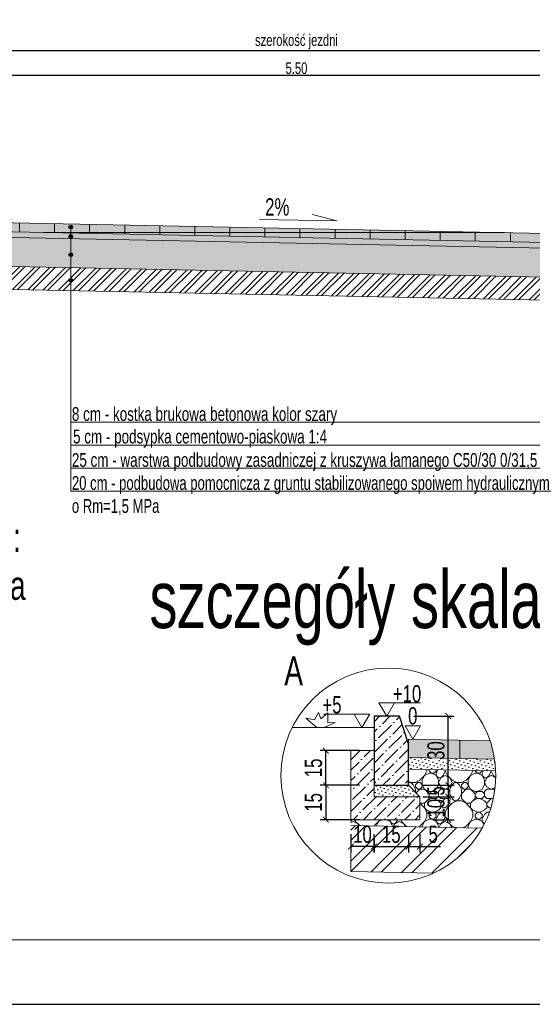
# Model space of a CAD drawing. Extents: x 1619 to 1766, y 1450 to 1506.
# Tile 13 of 19: x 1741.64 to 1746.09, y 1459.24 to 1467.79. Entities that reach past the tile are written whole.
import ezdxf
from ezdxf.enums import TextEntityAlignment as Align

# ---------------------------------------------------------------- set-up
doc = ezdxf.new("R2010")
doc.units = 0
doc.layers.get('0').update_dxf_attribs({"lineweight": 9})
doc.layers.add('_STR ramka', color=2, linetype='Continuous', lineweight=40, plot=False)
doc.layers.add('_STR_wymiary', color=7, linetype='Continuous', lineweight=18)
doc.styles.add('STR_Arial', font='arialnarrow.ttf', dxfattribs={"width": 0.85})
doc.dimstyles.new('STR_25', dxfattribs={"dimtxt": 0.15, "dimasz": 0.05, "dimexe": 0.05, "dimexo": 0.125, "dimgap": 0.03, "dimtad": 1, "dimdec": 1, "dimlfac": 50, "dimdsep": 46, "dimtxsty": 'STR_Arial', "dimblk": 'ARCHTICK', "dimcen": 0, "dimazin": 0, "dimtfac": 1, "dimtdec": 1, "dimtofl": 0, "dimtmove": 0, "dimatfit": 3, "dimldrblk": 'DOTSMALL', "dimfxl": 0, "dimtolj": 1, "dimtzin": 0, "dimarcsym": 0})
doc.dimstyles.new('STR_50', dxfattribs={"dimtxt": 0.1, "dimasz": 0.05, "dimexe": 0.1, "dimexo": 0.25, "dimgap": 0.01, "dimtad": 1, "dimzin": 0, "dimdsep": 46, "dimtxsty": 'STR_Arial', "dimblk": 'ARCHTICK', "dimcen": 0, "dimazin": 0, "dimtfac": 1, "dimtofl": 0, "dimtmove": 0, "dimatfit": 3, "dimldrblk": 'DOTSMALL', "dimfxl": 0, "dimtolj": 1, "dimtzin": 0, "dimarcsym": 0})

# ---------------------------------------------------------------- blocks, each defined once
blk = doc.blocks.new('_ArchTick')
at = {"color": 0, "linetype": 'ByBlock', "lineweight": 60, "const_width": 0.15}
blk.add_lwpolyline([(-0.5, -0.5), (0.5, 0.5)], dxfattribs=at)
blk = doc.blocks.new('*D1440')
at = {"color": 0, "lineweight": -2}
for p, q in [((1741.294, 1467.5598), (1741.294, 1467.4098)), ((1746.794, 1467.5598), (1746.794, 1467.4098)), ((1741.294, 1467.3098), (1746.794, 1467.3098))]:
    blk.add_line(p, q, dxfattribs=at)
at = {"layer": 'Defpoints', "color": 0}
for p in [(1741.294, 1467.3098), (1746.794, 1467.3098), (1746.794, 1467.3098)]:
    blk.add_point(p, dxfattribs=at)
at = {"color": 0, "linetype": 'ByBlock', "lineweight": -2, "xscale": 0.05, "yscale": 0.05, "zscale": 0.05, "rotation": 180}
blk.add_blockref('_ArchTick', (1741.294, 1467.3098), dxfattribs=at)
at = {"color": 0, "linetype": 'ByBlock', "lineweight": -2, "xscale": 0.05, "yscale": 0.05, "zscale": 0.05}
blk.add_blockref('_ArchTick', (1746.794, 1467.3098), dxfattribs=at)
at = {"color": 0, "lineweight": 13, "insert": (1744.044, 1467.3709), "char_height": 0.1, "attachment_point": 5, "style": 'STR_Arial'}
blk.add_mtext('\\A1;5.50', dxfattribs=at)
blk = doc.blocks.new('_DotSmall')
at = {"color": 0, "linetype": 'ByBlock', "lineweight": 60, "const_width": 0.5}
blk.add_lwpolyline([(-0.0625, 0, 1), (0.0625, 0, 1)], format="xyb", close=True, dxfattribs=at)
blk = doc.blocks.new('*D1441')
at = {"color": 0, "lineweight": -2}
for p, q in [((1741.294, 1467.775), (1741.294, 1467.625)), ((1746.794, 1467.775), (1746.794, 1467.625)), ((1741.294, 1467.525), (1746.794, 1467.525))]:
    blk.add_line(p, q, dxfattribs=at)
at = {"layer": 'Defpoints', "color": 0}
for p in [(1741.294, 1467.525), (1746.794, 1467.525), (1746.794, 1467.525)]:
    blk.add_point(p, dxfattribs=at)
at = {"color": 0, "linetype": 'ByBlock', "lineweight": -2, "xscale": 0.05, "yscale": 0.05, "zscale": 0.05, "rotation": 180}
blk.add_blockref('_ArchTick', (1741.294, 1467.525), dxfattribs=at)
at = {"color": 0, "linetype": 'ByBlock', "lineweight": -2, "xscale": 0.05, "yscale": 0.05, "zscale": 0.05}
blk.add_blockref('_ArchTick', (1746.794, 1467.525), dxfattribs=at)
at = {"color": 0, "lineweight": 13, "insert": (1744.044, 1467.6), "char_height": 0.1, "attachment_point": 5, "style": 'STR_Arial'}
blk.add_mtext('\\A1;\\A1;szerokość jezdni', dxfattribs=at)
blk = doc.blocks.new('popopo')
at = {"layer": '_STR_wymiary', "lineweight": 30}
h = blk.add_hatch(color=256, dxfattribs=at)
h.dxf.hatch_style = 1
edge = h.paths.add_edge_path()
edge.add_arc((0, 0), 0.016, 0, 360)
blk.add_circle((0, 0), 0.016, dxfattribs=at)
blk = doc.blocks.new('*D1603')
at = {"layer": '_STR_wymiary', "color": 0, "lineweight": -2}
for p, q in [((1744.5178, 1460.7174), (1744.5178, 1460.5587)), ((1744.7178, 1460.7174), (1744.7178, 1460.5587)), ((1744.7178, 1460.6087), (1744.5178, 1460.6087))]:
    blk.add_line(p, q, dxfattribs=at)
at = {"layer": 'Defpoints', "color": 0}
for p in [(1744.5178, 1460.8424), (1744.7178, 1460.8424), (1744.5178, 1460.6087)]:
    blk.add_point(p, dxfattribs=at)
at = {"layer": '_STR_wymiary', "color": 0, "linetype": 'ByBlock', "lineweight": -2, "xscale": 0.05, "yscale": 0.05, "zscale": 0.05, "rotation": 180}
blk.add_blockref('_ArchTick', (1744.5178, 1460.6087), dxfattribs=at)
at = {"layer": '_STR_wymiary', "color": 0, "linetype": 'ByBlock', "lineweight": -2, "xscale": 0.05, "yscale": 0.05, "zscale": 0.05}
blk.add_blockref('_ArchTick', (1744.7178, 1460.6087), dxfattribs=at)
at = {"layer": '_STR_wymiary', "color": 0, "lineweight": 18, "insert": (1744.6178, 1460.7153), "char_height": 0.15, "attachment_point": 5, "style": 'STR_Arial'}
blk.add_mtext('\\A1;10', dxfattribs=at)
blk = doc.blocks.new('*D1604')
at = {"layer": '_STR_wymiary', "color": 0, "lineweight": -2}
for p, q in [((1745.2428, 1461.0424), (1745.4135, 1461.0424)), ((1745.3635, 1461.0424), (1745.3635, 1460.8424)), ((1745.2428, 1460.8424), (1745.4135, 1460.8424))]:
    blk.add_line(p, q, dxfattribs=at)
at = {"layer": 'Defpoints', "color": 0}
for p in [(1745.1178, 1461.0424), (1745.1178, 1460.8424), (1745.3635, 1460.8424)]:
    blk.add_point(p, dxfattribs=at)
at = {"layer": '_STR_wymiary', "color": 0, "linetype": 'ByBlock', "lineweight": -2, "xscale": 0.05, "yscale": 0.05, "zscale": 0.05}
for p, rotation in [((1745.3635, 1461.0424), 90), ((1745.3635, 1460.8424), 270)]:
    blk.add_blockref('_ArchTick', p, dxfattribs=dict(at, rotation=rotation))
at = {"layer": '_STR_wymiary', "color": 0, "lineweight": 18, "insert": (1745.2569, 1460.9424), "char_height": 0.15, "attachment_point": 5, "rotation": 90, "style": 'STR_Arial'}
blk.add_mtext('\\A1;10', dxfattribs=at)
blk = doc.blocks.new('*D1605')
at = {"layer": '_STR_wymiary', "color": 0, "lineweight": -2}
for p, q in [((1745.1433, 1461.1424), (1745.4135, 1461.1424)), ((1745.3635, 1461.1424), (1745.3635, 1461.0424)), ((1745.1433, 1461.0424), (1745.4135, 1461.0424))]:
    blk.add_line(p, q, dxfattribs=at)
at = {"layer": 'Defpoints', "color": 0}
for p in [(1745.0183, 1461.1424), (1745.0183, 1461.0424), (1745.3635, 1461.0424)]:
    blk.add_point(p, dxfattribs=at)
at = {"layer": '_STR_wymiary', "color": 0, "linetype": 'ByBlock', "lineweight": -2, "xscale": 0.05, "yscale": 0.05, "zscale": 0.05}
for p, rotation in [((1745.3635, 1461.1424), 90), ((1745.3635, 1461.0424), 270)]:
    blk.add_blockref('_ArchTick', p, dxfattribs=dict(at, rotation=rotation))
at = {"layer": '_STR_wymiary', "color": 0, "lineweight": 18, "insert": (1745.2572, 1461.0924), "char_height": 0.15, "attachment_point": 5, "rotation": 90, "style": 'STR_Arial'}
blk.add_mtext('\\A1;5', dxfattribs=at)
blk = doc.blocks.new('*D1606')
at = {"layer": '_STR_wymiary', "color": 0, "lineweight": -2}
for p, q in [((1745.0633, 1461.7424), (1745.4135, 1461.7424)), ((1745.3635, 1461.1424), (1745.3635, 1461.7424)), ((1745.1428, 1461.1424), (1745.4135, 1461.1424))]:
    blk.add_line(p, q, dxfattribs=at)
at = {"layer": 'Defpoints', "color": 0}
for p in [(1744.9383, 1461.7424), (1745.3635, 1461.7424), (1745.0178, 1461.1424)]:
    blk.add_point(p, dxfattribs=at)
at = {"layer": '_STR_wymiary', "color": 0, "linetype": 'ByBlock', "lineweight": -2, "xscale": 0.05, "yscale": 0.05, "zscale": 0.05}
for p, rotation in [((1745.3635, 1461.7424), 90), ((1745.3635, 1461.1424), 270)]:
    blk.add_blockref('_ArchTick', p, dxfattribs=dict(at, rotation=rotation))
at = {"layer": '_STR_wymiary', "color": 0, "lineweight": 18, "insert": (1745.2569, 1461.4424), "char_height": 0.15, "attachment_point": 5, "rotation": 90, "style": 'STR_Arial'}
blk.add_mtext('\\A1;30', dxfattribs=at)
blk = doc.blocks.new('*D1607')
at = {"layer": '_STR_wymiary', "color": 0, "lineweight": -2}
for p, q in [((1744.5933, 1461.1424), (1744.2488, 1461.1424)), ((1744.2988, 1461.1424), (1744.2988, 1460.8424)), ((1744.5928, 1460.8424), (1744.2488, 1460.8424))]:
    blk.add_line(p, q, dxfattribs=at)
at = {"layer": 'Defpoints', "color": 0}
for p in [(1744.7183, 1461.1424), (1744.2988, 1460.8424), (1744.7178, 1460.8424)]:
    blk.add_point(p, dxfattribs=at)
at = {"layer": '_STR_wymiary', "color": 0, "linetype": 'ByBlock', "lineweight": -2, "xscale": 0.05, "yscale": 0.05, "zscale": 0.05}
for p, rotation in [((1744.2988, 1461.1424), 90), ((1744.2988, 1460.8424), 270)]:
    blk.add_blockref('_ArchTick', p, dxfattribs=dict(at, rotation=rotation))
at = {"layer": '_STR_wymiary', "color": 0, "lineweight": 18, "insert": (1744.1922, 1460.9924), "char_height": 0.15, "attachment_point": 5, "rotation": 90, "style": 'STR_Arial'}
blk.add_mtext('\\A1;15', dxfattribs=at)
blk = doc.blocks.new('*D1608')
at = {"layer": '_STR_wymiary', "color": 0, "lineweight": -2}
for p, q in [((1744.7183, 1460.68), (1744.7183, 1460.5587)), ((1745.0178, 1460.68), (1745.0178, 1460.5587)), ((1744.7183, 1460.6087), (1745.0178, 1460.6087))]:
    blk.add_line(p, q, dxfattribs=at)
at = {"layer": 'Defpoints', "color": 0}
for p in [(1744.7183, 1460.805), (1745.0178, 1460.805), (1745.0178, 1460.6087)]:
    blk.add_point(p, dxfattribs=at)
at = {"layer": '_STR_wymiary', "color": 0, "linetype": 'ByBlock', "lineweight": -2, "xscale": 0.05, "yscale": 0.05, "zscale": 0.05, "rotation": 180}
blk.add_blockref('_ArchTick', (1744.7183, 1460.6087), dxfattribs=at)
at = {"layer": '_STR_wymiary', "color": 0, "linetype": 'ByBlock', "lineweight": -2, "xscale": 0.05, "yscale": 0.05, "zscale": 0.05}
blk.add_blockref('_ArchTick', (1745.0178, 1460.6087), dxfattribs=at)
at = {"layer": '_STR_wymiary', "color": 0, "lineweight": 18, "insert": (1744.868, 1460.7153), "char_height": 0.15, "attachment_point": 5, "style": 'STR_Arial'}
blk.add_mtext('\\A1;15', dxfattribs=at)
blk = doc.blocks.new('*D1609')
at = {"layer": '_STR_wymiary', "color": 0, "lineweight": -2}
for p, q in [((1744.5933, 1461.4424), (1744.2488, 1461.4424)), ((1744.2988, 1461.1424), (1744.2988, 1461.4424)), ((1744.5933, 1461.1424), (1744.2488, 1461.1424))]:
    blk.add_line(p, q, dxfattribs=at)
at = {"layer": 'Defpoints', "color": 0}
for p in [(1744.2988, 1461.4424), (1744.7183, 1461.4424), (1744.7183, 1461.1424)]:
    blk.add_point(p, dxfattribs=at)
at = {"layer": '_STR_wymiary', "color": 0, "linetype": 'ByBlock', "lineweight": -2, "xscale": 0.05, "yscale": 0.05, "zscale": 0.05}
for p, rotation in [((1744.2988, 1461.4424), 90), ((1744.2988, 1461.1424), 270)]:
    blk.add_blockref('_ArchTick', p, dxfattribs=dict(at, rotation=rotation))
at = {"layer": '_STR_wymiary', "color": 0, "lineweight": 18, "insert": (1744.1922, 1461.2924), "char_height": 0.15, "attachment_point": 5, "rotation": 90, "style": 'STR_Arial'}
blk.add_mtext('\\A1;15', dxfattribs=at)
blk = doc.blocks.new('*D1610')
at = {"layer": '_STR_wymiary', "color": 0, "lineweight": -2}
for p, q in [((1745.0178, 1460.7174), (1745.0178, 1460.5587)), ((1745.1178, 1460.7174), (1745.1178, 1460.5587)), ((1745.0178, 1460.6087), (1745.1178, 1460.6087)), ((1745.1178, 1460.6087), (1745.2971, 1460.6087))]:
    blk.add_line(p, q, dxfattribs=at)
at = {"layer": 'Defpoints', "color": 0}
for p in [(1745.0178, 1460.8424), (1745.1178, 1460.8424), (1745.1178, 1460.6087)]:
    blk.add_point(p, dxfattribs=at)
at = {"layer": '_STR_wymiary', "color": 0, "linetype": 'ByBlock', "lineweight": -2, "xscale": 0.05, "yscale": 0.05, "zscale": 0.05, "rotation": 180}
blk.add_blockref('_ArchTick', (1745.0178, 1460.6087), dxfattribs=at)
at = {"layer": '_STR_wymiary', "color": 0, "linetype": 'ByBlock', "lineweight": -2, "xscale": 0.05, "yscale": 0.05, "zscale": 0.05}
blk.add_blockref('_ArchTick', (1745.1178, 1460.6087), dxfattribs=at)
at = {"layer": '_STR_wymiary', "color": 0, "lineweight": 18, "insert": (1745.2324, 1460.7149), "char_height": 0.15, "attachment_point": 5, "style": 'STR_Arial'}
blk.add_mtext('\\A1;5', dxfattribs=at)

msp = doc.modelspace()

# ---------------------------------------------------------------- hatches: boundary and pattern name
at = {"lineweight": 5}
h = msp.add_hatch(dxfattribs=at)
h.set_pattern_fill('DOTS', color=256, scale=0.02, angle=45, style=0)
h.set_pattern_definition([(45, (-14031.20617, -13478.267403), (-0.01122532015, 0.033675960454), [0, -0.03175])])
h.paths.add_polyline_path([(1745.7662, 1461.3674, -0.026965), (1745.7761, 1461.2672), (1745.0183, 1461.2823), (1745.0183, 1461.3824)])
h = msp.add_hatch(dxfattribs=at)
h.set_pattern_fill('DOTS', color=256, scale=0.02, angle=45, style=0)
h.set_pattern_definition([(45, (2015.797545, 1560.535067), (-0.01122532, 0.0336759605), [0, -0.03175])])
h.paths.add_polyline_path([(1744.9325, 1461.1424), (1744.7178, 1461.1424), (1744.7178, 1461.0424), (1744.9325, 1461.0424)])
h.paths.add_polyline_path([(1745.0178, 1461.1424), (1744.9325, 1461.1424), (1744.9325, 1461.0424), (1745.1178, 1461.0424)])
at = {"layer": '_STR_wymiary', "lineweight": 5}
h = msp.add_hatch(dxfattribs=at)
h.set_pattern_fill('DOTS', color=256, scale=0.01)
h.set_pattern_definition([(0, (1601.56259, 1503.877074), (0.0079375, 0.015875), [0, -0.015875])])
h.paths.add_polyline_path([(1710.2934, 1466.1949), (1715.7934, 1466.2499), (1725.7934, 1466.0499), (1731.2934, 1466.1049), (1746.7934, 1465.7949), (1751.7538, 1465.8445), (1751.7533, 1465.8945), (1746.7936, 1465.8449), (1731.2936, 1466.1549), (1725.7936, 1466.0999), (1715.7936, 1466.2999), (1710.2936, 1466.2449)])
h = msp.add_hatch(dxfattribs=at)
h.set_pattern_fill('stones', color=0, scale=0.2, pattern_type=2)
h.set_pattern_definition([(0, (-1601.73033, -1526.01602), (0, 0.2), [0.01, -0.03, 0.01, -0.15]), (0, (-1601.68033, -1525.99602), (0, 0.2), [0.01, -0.19]), (0, (-1601.78033, -1525.97602), (0, 0.2), [0.02, -0.18]), (0, (-1601.83033, -1525.96602), (0, 0.2), [0.03, -0.17]), (0, (-1601.73033, -1525.95602), (0, 0.2), [0.02, -0.02, 0.03, -0.13]), (0, (-1601.74033, -1525.92602), (0, 0.2), [0.03, -0.17]), (0, (-1601.79033, -1525.91602), (0, 0.2), [0.03, -0.07, 0.03, -0.07]), (0, (-1601.83033, -1525.88602), (0, 0.2), [0.03, -0.01, 0.01, -0.15]), (0, (-1601.70033, -1525.86602), (0, 0.2), [0.01, -0.19]), (0, (-1601.74033, -1525.84602), (0, 0.2), [0.02, -0.18]), (90, (-1601.87033, -1525.83602), (-0.2, 1e-17), [0.02, -0.18]), (90, (-1601.85033, -1525.97602), (-0.2, 1e-17), [0.01, -0.02, 0.03, -0.14]), (90, (-1601.80033, -1525.95602), (-0.2, 1e-17), [0.04, -0.01, 0.01, -0.14]), (90, (-1601.77033, -1525.90602), (-0.2, 1e-17), [0.03, -0.17]), (90, (-1601.76033, -1525.99602), (-0.2, 1e-17), [0.02, -0.18]), (90, (-1601.75033, -1525.83602), (-0.2, 1e-17), [0.02, -0.18]), (90, (-1601.74033, -1525.95602), (-0.2, 1e-17), [0.02, -0.1, 0.01, -0.07]), (90, (-1601.71033, -1525.85602), (-0.2, 1e-17), [0.01, -0.01, 0.01, -0.17]), (90, (-1601.70033, -1525.94602), (-0.2, 1e-17), [0.02, -0.03, 0.02, -0.13]), (90, (-1601.69033, -1525.99602), (-0.2, 1e-17), [0.02, -0.18]), (45, (-1601.86033, -1525.99602), (0, 0.2), [0.0282842, -0.05656854, 0.0424264, -0.1555635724]), (45, (-1601.87033, -1525.99602), (0, 0.2), [0.028284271, -0.254558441]), (45, (-1601.76033, -1525.97602), (0, 0.2), [0.028284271, -0.254558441]), (45, (-1601.78033, -1525.87602), (0, 0.2), [0.028284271, -0.254558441]), (45, (-1601.69033, -1525.97602), (0, 0.2), [0.028284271, -0.254558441]), (45, (-1601.86033, -1525.95602), (0, 0.2), [0.014142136, -0.268700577]), (45, (-1601.84033, -1525.89602), (0, 0.2), [0.014142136, -0.268700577]), (45, (-1601.82033, -1525.96602), (0, 0.2), [0.014142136, -0.268700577]), (45, (-1601.80033, -1525.89602), (0, 0.2), [0.014142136, -0.268700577]), (45, (-1601.74033, -1525.93602), (0, 0.2), [0.014142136, -0.268700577]), (45, (-1601.74033, -1525.82602), (0, 0.2), [0.014142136, -0.268700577]), (45, (-1601.72033, -1525.84602), (0, 0.2), [0.014142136, -0.268700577]), (45, (-1601.71033, -1525.95602), (0, 0.2), [0.014142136, -0.268700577]), (45, (-1601.70033, -1526.00602), (0, 0.2), [0.014142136, -0.268700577]), (45, (-1601.70033, -1525.92602), (0, 0.2), [0.014142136, -0.268700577]), (45, (-1601.70033, -1525.82602), (0, 0.2), [0.014142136, -0.268700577]), (45, (-1601.69033, -1525.86602), (0, 0.2), [0.014142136, -0.268700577]), (135, (-1601.73033, -1525.84602), (-0.2, 4e-17), [0.014142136, -0.268700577]), (135, (-1601.71033, -1525.82602), (-0.2, 4e-17), [0.014142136, -0.268700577]), (135, (-1601.70033, -1525.86602), (-0.2, 4e-17), [0.014142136, -0.268700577]), (135, (-1601.67033, -1525.82602), (-0.2, 4e-17), [0.014142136, -0.268700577]), (135, (-1601.77033, -1525.89602), (-0.2, 4e-17), [0.014142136, -0.268700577]), (135, (-1601.79033, -1525.91602), (-0.2, 4e-17), [0.014142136, -0.268700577]), (135, (-1601.85033, -1525.96602), (-0.2, 4e-17), [0.014142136, -0.268700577]), (135, (-1601.83033, -1525.96602), (-0.2, 4e-17), [0.014142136, -0.268700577]), (135, (-1601.81033, -1525.89602), (-0.2, 4e-17), [0.014142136, -0.268700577]), (135, (-1601.85033, -1525.92602), (-0.2, 4e-17), [0.014142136, -0.268700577]), (135, (-1601.73033, -1525.95602), (-0.2, 4e-17), [0.014142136, -0.268700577]), (135, (-1601.70033, -1525.93602), (-0.2, 4e-17), [0.014142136, -0.268700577]), (135, (-1601.69033, -1525.97602), (-0.2, 4e-17), [0.014142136, -0.268700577]), (135, (-1601.69033, -1525.95602), (-0.2, 4e-17), [0.014142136, -0.268700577]), (135, (-1601.68033, -1525.99602), (-0.2, 4e-17), [0.014142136, -0.268700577]), (135, (-1601.84033, -1525.87602), (-0.2, 4e-17), [0.028284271, -0.254558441]), (135, (-1601.74033, -1525.93602), (-0.2, 4e-17), [0.028284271, -0.254558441]), (135, (-1601.75033, -1526.00602), (-0.2, 4e-17), [0.070710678, -0.212132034]), (26.5650512, (-1601.87033, -1525.91602), (0.2, 8e-11), [0.02236, -0.424853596]), (26.5650512, (-1601.84033, -1525.97602), (0.2, 8e-11), [0.02236, -0.424853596]), (26.5650512, (-1601.80033, -1525.88602), (0.2, 8e-11), [0.02236, -0.424853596]), (26.5650512, (-1601.72033, -1526.01602), (0.2, 8e-11), [0.02236, -0.424853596]), (26.5650512, (-1601.75033, -1525.96602), (0.2, 8e-11), [0.02236, -0.424853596]), (26.5650512, (-1601.73033, -1525.92602), (0.2, 8e-11), [0.02236, -0.424853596]), (26.5650512, (-1601.76033, -1525.85602), (0.2, 8e-11), [0.02236, -0.424853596]), (26.5650512, (-1601.69033, -1525.86602), (0.2, 8e-11), [0.02236, -0.424853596]), (63.4349488, (-1601.85033, -1525.91602), (8e-11, 0.2), [0.02236, -0.424853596]), (63.4349488, (-1601.85033, -1525.90602), (8e-11, 0.2), [0.02236, -0.424853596]), (63.4349488, (-1601.77033, -1525.87602), (8e-11, 0.2), [0.04472, -0.402493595]), (63.4349488, (-1601.70033, -1525.88602), (8e-11, 0.2), [0.02236, -0.424853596]), (63.4349488, (-1601.71033, -1525.91602), (8e-11, 0.2), [0.02236, -0.424853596]), (63.4349488, (-1601.81033, -1525.95602), (8e-11, 0.2), [0.02236, -0.424853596]), (63.4349488, (-1601.71033, -1525.84602), (8e-11, 0.2), [0.02236, -0.424853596]), (63.4349488, (-1601.68033, -1525.85602), (8e-11, 0.2), [0.02236, -0.424853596]), (116.5650512, (-1601.86033, -1525.85602), (-8e-11, 0.2), [0.02236, -0.424853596]), (116.5650512, (-1601.75033, -1526.01602), (-8e-11, 0.2), [0.02236, -0.424853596]), (116.5650512, (-1601.84033, -1525.88602), (-8e-11, 0.2), [0.02236, -0.424853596]), (116.5650512, (-1601.69033, -1525.90602), (-8e-11, 0.2), [0.02236, -0.424853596]), (116.5650512, (-1601.76033, -1525.91602), (-8e-11, 0.2), [0.02236, -0.424853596]), (116.5650512, (-1601.70033, -1525.87602), (-8e-11, 0.2), [0.02236, -0.424853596]), (116.5650512, (-1601.80033, -1525.91602), (-8e-11, 0.2), [0.02236, -0.424853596]), (116.5650512, (-1601.84033, -1525.95602), (-8e-11, 0.2), [0.02236, -0.424853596]), (153.4349488, (-1601.85033, -1525.86602), (-0.2, 8e-11), [0.02236, -0.424853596]), (153.4349488, (-1601.78033, -1525.97602), (-0.2, 8e-11), [0.02236, -0.424853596]), (153.4349488, (-1601.82033, -1525.88602), (-0.2, 8e-11), [0.02236, -0.424853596]), (153.4349488, (-1601.70033, -1525.96602), (-0.2, 8e-11), [0.02236, -0.424853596]), (153.4349488, (-1601.73033, -1526.01602), (-0.2, 8e-11), [0.02236, -0.424853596]), (153.4349488, (-1601.71033, -1525.85602), (-0.2, 8e-11), [0.02236, -0.424853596]), (153.4349488, (-1601.74033, -1525.92602), (-0.2, 8e-11), [0.02236, -0.424853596]), (153.4349488, (-1601.85033, -1525.86602), (-0.2, 8e-11), [0.02236, -0.424853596]), (153.4349488, (-1601.67033, -1525.91602), (-0.2, 8e-11), [0.02236, -0.424853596]), (243.4349488, (-1601.86033, -1525.99602), (-8e-11, -0.2), [0.02236, -0.424853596])])
h.paths.add_polyline_path([(1710.294, 1466.165), (1710.294, 1466.115), (1710.294, 1465.9848), (1710.294, 1465.965), (1710.294, 1465.9449), (1715.7921, 1465.9999), (1715.794, 1465.9999), (1715.7934, 1466.2499), (1710.294, 1466.195)])
h.paths.add_polyline_path([(1715.794, 1466.2499), (1715.794, 1465.9999), (1720.794, 1465.8999), (1720.794, 1466.1499), (1715.7934, 1466.2499)], is_closed=False)
h.paths.add_polyline_path([(1720.794, 1466.1499), (1720.794, 1465.8999), (1725.7921, 1465.7999), (1725.794, 1465.7999), (1725.794, 1466.05), (1725.7934, 1466.0499)])
h.paths.add_polyline_path([(1725.794, 1466.05), (1725.794, 1465.7999), (1731.2921, 1465.8549), (1731.294, 1465.8549), (1731.2934, 1466.1049)])
h.paths.add_polyline_path([(1731.294, 1466.1049), (1731.294, 1465.8549), (1736.294, 1465.7549), (1736.294, 1466.0049), (1731.2934, 1466.1049)], is_closed=False)
h.paths.add_polyline_path([(1736.294, 1465.7549), (1741.294, 1465.6549), (1741.294, 1465.9049), (1736.294, 1466.0049)])
h.paths.add_polyline_path([(1746.794, 1465.5449), (1746.794, 1465.795), (1746.7934, 1465.7949), (1741.294, 1465.9049), (1741.294, 1465.6549), (1746.7921, 1465.5449)])
h.paths.add_polyline_path([(1751.7921, 1465.6772), (1751.7905, 1465.7001), (1751.7932, 1465.7409), (1751.7943, 1465.775), (1751.794, 1465.775), (1751.794, 1465.845), (1746.794, 1465.795), (1746.794, 1465.5449), (1751.8043, 1465.5951)])
h = msp.add_hatch(dxfattribs=at)
h.set_pattern_fill('ANSI32', color=0, scale=0.01)
h.set_pattern_definition([(45, (-1601.87033, -1526.01602), (-0.067351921, 0.067351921), []), (45, (-1601.82543, -1526.01602), (-0.067351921, 0.067351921), [])])
h.paths.add_polyline_path([(1710.294, 1465.9449), (1715.7921, 1465.9999), (1715.794, 1465.9999), (1715.794, 1465.7998), (1715.7911, 1465.7999), (1710.294, 1465.7449)])
h.paths.add_polyline_path([(1715.794, 1465.7998), (1720.794, 1465.6998), (1720.794, 1465.8999), (1715.794, 1465.9999)])
h.paths.add_polyline_path([(1720.794, 1465.8999), (1720.794, 1465.6998), (1725.7911, 1465.5999), (1725.794, 1465.5999), (1725.794, 1465.7999), (1725.7921, 1465.7999)])
h.paths.add_polyline_path([(1725.794, 1465.7999), (1725.794, 1465.5999), (1731.2911, 1465.6549), (1731.294, 1465.6548), (1731.294, 1465.8549), (1731.2921, 1465.8549)])
h.paths.add_polyline_path([(1731.294, 1465.6548), (1736.294, 1465.5548), (1736.294, 1465.7549), (1731.294, 1465.8549)])
h.paths.add_polyline_path([(1736.294, 1465.5548), (1741.294, 1465.4548), (1741.294, 1465.6549), (1736.294, 1465.7549)])
h.paths.add_polyline_path([(1746.794, 1465.3449), (1746.794, 1465.5449), (1746.7921, 1465.5449), (1741.294, 1465.6549), (1741.294, 1465.4548), (1746.7911, 1465.3449)])
h.paths.add_polyline_path([(1746.794, 1465.3449), (1751.8091, 1465.3922), (1751.8007, 1465.5135), (1751.8043, 1465.5951), (1746.794, 1465.5449)])
h = msp.add_hatch(color=255, dxfattribs=at)
h.dxf.hatch_style = 1
h.paths.add_polyline_path([(1741.294, 1465.9549), (1746.794, 1465.845), (1746.794, 1465.925), (1741.294, 1466.035)])
h = msp.add_hatch(dxfattribs=at)
h.set_pattern_fill('CTYSQST', color=0, scale=0.001)
h.set_pattern_definition([(0, (-12815.00232, -12053.15554), (0, 0.3048), []), (90, (-12815.00232, -12053.15554), (-0.3048, 2e-17), [])])
h.paths.add_polyline_path([(1746.794, 1465.845), (1746.794, 1465.925), (1741.294, 1466.035), (1741.294, 1465.9549), (1746.7936, 1465.8449)], is_closed=False)
h = msp.add_hatch(dxfattribs=at)
h.set_pattern_fill('ANSI36', color=5, scale=0.02)
h.set_pattern_definition([(45, (1651.620273, 1444.837814), (0.03367596, 0.12347852), [0.15875, -0.03175, 0, -0.03175])])
h.paths.add_polyline_path([(1744.9383, 1461.7424), (1744.7183, 1461.7424), (1744.7183, 1461.1424), (1745.0183, 1461.1424), (1745.0183, 1461.5024)])
h = msp.add_hatch(color=253, dxfattribs=at)
h.dxf.hatch_style = 1
h.paths.add_polyline_path([(1745.7266, 1461.5282, -0.0444), (1745.7662, 1461.3674), (1745.0183, 1461.3824), (1745.0183, 1461.5024), (1745.0183, 1461.5424)])
h = msp.add_hatch(dxfattribs=at)
h.set_pattern_fill('CTYSQST', color=0, scale=0.002)
h.set_pattern_definition([(0, (-17684.31845, -16554.35616), (0, 0.6096), []), (90, (-17684.31845, -16554.35616), (-0.6096, 4e-17), [])])
h.paths.add_polyline_path([(1745.7266, 1461.5282, -0.0444), (1745.7662, 1461.3674), (1745.0183, 1461.3824), (1745.0183, 1461.5024), (1745.0183, 1461.5424)])
h = msp.add_hatch(dxfattribs=at)
h.set_pattern_fill('ANSI36', color=0, scale=0.02)
h.set_pattern_definition([(45, (-1552.131724, -1562.916334), (0.03367596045, 0.1234785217), [0.15875, -0.03175, 0, -0.03175])])
h.paths.add_polyline_path([(1744.7183, 1461.4424), (1744.5178, 1461.4424), (1744.5178, 1461.1424), (1744.5178, 1461.0424), (1744.5178, 1460.8424), (1745.1178, 1460.8424), (1745.1178, 1461.0424), (1744.7183, 1461.0424), (1744.7183, 1461.1424)])
h = msp.add_hatch(dxfattribs=at)
h.set_pattern_fill('stones', color=0, scale=0.4, pattern_type=2)
h.set_pattern_definition([(0, (-8072.78245, -7531.0937), (0, 0.4), [0.02, -0.06, 0.02, -0.3]), (0, (-8072.68245, -7531.0537), (0, 0.4), [0.02, -0.38]), (0, (-8072.88245, -7531.0137), (0, 0.4), [0.04, -0.36]), (0, (-8072.98245, -7530.9937), (0, 0.4), [0.06, -0.34]), (0, (-8072.78245, -7530.9737), (0, 0.4), [0.04, -0.04, 0.06, -0.26]), (0, (-8072.80245, -7530.9137), (0, 0.4), [0.06, -0.34]), (0, (-8072.90245, -7530.8937), (0, 0.4), [0.06, -0.14, 0.06, -0.14]), (0, (-8072.98245, -7530.8337), (0, 0.4), [0.06, -0.02, 0.02, -0.3]), (0, (-8072.72245, -7530.7937), (0, 0.4), [0.02, -0.38]), (0, (-8072.80245, -7530.7537), (0, 0.4), [0.04, -0.36]), (90, (-8073.06245, -7530.7337), (-0.4, 2e-17), [0.04, -0.36]), (90, (-8073.02245, -7531.0137), (-0.4, 2e-17), [0.02, -0.04, 0.06, -0.28]), (90, (-8072.92245, -7530.9737), (-0.4, 2e-17), [0.08, -0.02, 0.02, -0.28]), (90, (-8072.86245, -7530.8737), (-0.4, 2e-17), [0.06, -0.34]), (90, (-8072.84245, -7531.0537), (-0.4, 2e-17), [0.04, -0.36]), (90, (-8072.82245, -7530.7337), (-0.4, 2e-17), [0.04, -0.36]), (90, (-8072.80245, -7530.9737), (-0.4, 2e-17), [0.04, -0.2, 0.02, -0.14]), (90, (-8072.74245, -7530.7737), (-0.4, 2e-17), [0.02, -0.02, 0.02, -0.34]), (90, (-8072.72245, -7530.9537), (-0.4, 2e-17), [0.04, -0.06, 0.04, -0.26]), (90, (-8072.70245, -7531.0537), (-0.4, 2e-17), [0.04, -0.36]), (45, (-8073.04245, -7531.0537), (0, 0.4), [0.0565684, -0.11313708, 0.0848528, -0.311127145]), (45, (-8073.06245, -7531.0537), (0, 0.4), [0.056568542, -0.509116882]), (45, (-8072.84245, -7531.0137), (0, 0.4), [0.056568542, -0.509116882]), (45, (-8072.88245, -7530.8137), (0, 0.4), [0.056568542, -0.509116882]), (45, (-8072.70245, -7531.0137), (0, 0.4), [0.056568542, -0.509116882]), (45, (-8073.04245, -7530.9737), (0, 0.4), [0.028284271, -0.537401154]), (45, (-8073.00245, -7530.8537), (0, 0.4), [0.028284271, -0.537401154]), (45, (-8072.96245, -7530.9937), (0, 0.4), [0.028284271, -0.537401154]), (45, (-8072.92245, -7530.8537), (0, 0.4), [0.028284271, -0.537401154]), (45, (-8072.80245, -7530.9337), (0, 0.4), [0.028284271, -0.537401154]), (45, (-8072.80245, -7530.7137), (0, 0.4), [0.028284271, -0.537401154]), (45, (-8072.76245, -7530.7537), (0, 0.4), [0.028284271, -0.537401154]), (45, (-8072.74245, -7530.9737), (0, 0.4), [0.028284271, -0.537401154]), (45, (-8072.72245, -7531.0737), (0, 0.4), [0.028284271, -0.537401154]), (45, (-8072.72245, -7530.9137), (0, 0.4), [0.028284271, -0.537401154]), (45, (-8072.72245, -7530.7137), (0, 0.4), [0.028284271, -0.537401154]), (45, (-8072.70245, -7530.7937), (0, 0.4), [0.028284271, -0.537401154]), (135, (-8072.78245, -7530.7537), (-0.4, 9e-17), [0.028284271, -0.537401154]), (135, (-8072.74245, -7530.7137), (-0.4, 9e-17), [0.028284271, -0.537401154]), (135, (-8072.72245, -7530.7937), (-0.4, 9e-17), [0.028284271, -0.537401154]), (135, (-8072.66245, -7530.7137), (-0.4, 9e-17), [0.028284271, -0.537401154]), (135, (-8072.86245, -7530.8537), (-0.4, 9e-17), [0.028284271, -0.537401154]), (135, (-8072.90245, -7530.8937), (-0.4, 9e-17), [0.028284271, -0.537401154]), (135, (-8073.02245, -7530.9937), (-0.4, 9e-17), [0.028284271, -0.537401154]), (135, (-8072.98245, -7530.9937), (-0.4, 9e-17), [0.028284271, -0.537401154]), (135, (-8072.94245, -7530.8537), (-0.4, 9e-17), [0.028284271, -0.537401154]), (135, (-8073.02245, -7530.9137), (-0.4, 9e-17), [0.028284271, -0.537401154]), (135, (-8072.78245, -7530.9737), (-0.4, 9e-17), [0.028284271, -0.537401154]), (135, (-8072.72245, -7530.9337), (-0.4, 9e-17), [0.028284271, -0.537401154]), (135, (-8072.70245, -7531.0137), (-0.4, 9e-17), [0.028284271, -0.537401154]), (135, (-8072.70245, -7530.9737), (-0.4, 9e-17), [0.028284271, -0.537401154]), (135, (-8072.68245, -7531.0537), (-0.4, 9e-17), [0.028284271, -0.537401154]), (135, (-8073.00245, -7530.8137), (-0.4, 9e-17), [0.056568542, -0.509116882]), (135, (-8072.80245, -7530.9337), (-0.4, 9e-17), [0.056568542, -0.509116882]), (135, (-8072.82245, -7531.0737), (-0.4, 9e-17), [0.141421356, -0.424264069]), (26.5650512, (-8073.06245, -7530.89371), (0.4, 2e-10), [0.04472, -0.849707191]), (26.5650512, (-8073.00245, -7531.01371), (0.4, 2e-10), [0.04472, -0.849707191]), (26.5650512, (-8072.92245, -7530.83371), (0.4, 2e-10), [0.04472, -0.849707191]), (26.5650512, (-8072.76245, -7531.09371), (0.4, 2e-10), [0.04472, -0.849707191]), (26.5650512, (-8072.82245, -7530.99371), (0.4, 2e-10), [0.04472, -0.849707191]), (26.5650512, (-8072.78245, -7530.91371), (0.4, 2e-10), [0.04472, -0.849707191]), (26.5650512, (-8072.84245, -7530.77371), (0.4, 2e-10), [0.04472, -0.849707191]), (26.5650512, (-8072.70245, -7530.79371), (0.4, 2e-10), [0.04472, -0.849707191]), (63.4349488, (-8073.02245, -7530.89371), (2e-10, 0.4), [0.04472, -0.849707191]), (63.4349488, (-8073.02245, -7530.87371), (2e-10, 0.4), [0.04472, -0.849707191]), (63.4349488, (-8072.86245, -7530.81371), (2e-10, 0.4), [0.08944, -0.804987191]), (63.4349488, (-8072.72245, -7530.83371), (2e-10, 0.4), [0.04472, -0.849707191]), (63.4349488, (-8072.74245, -7530.89371), (2e-10, 0.4), [0.04472, -0.849707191]), (63.4349488, (-8072.94245, -7530.97371), (2e-10, 0.4), [0.04472, -0.849707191]), (63.4349488, (-8072.74245, -7530.75371), (2e-10, 0.4), [0.04472, -0.849707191]), (63.4349488, (-8072.68245, -7530.77371), (2e-10, 0.4), [0.04472, -0.849707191]), (116.5650512, (-8073.04245, -7530.77371), (-2e-10, 0.4), [0.04472, -0.849707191]), (116.5650512, (-8072.82245, -7531.09371), (-2e-10, 0.4), [0.04472, -0.849707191]), (116.5650512, (-8073.00245, -7530.83371), (-2e-10, 0.4), [0.04472, -0.849707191]), (116.5650512, (-8072.70245, -7530.87371), (-2e-10, 0.4), [0.04472, -0.849707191]), (116.5650512, (-8072.84245, -7530.89371), (-2e-10, 0.4), [0.04472, -0.849707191]), (116.5650512, (-8072.72245, -7530.81371), (-2e-10, 0.4), [0.04472, -0.849707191]), (116.5650512, (-8072.92245, -7530.89371), (-2e-10, 0.4), [0.04472, -0.849707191]), (116.5650512, (-8073.00245, -7530.97371), (-2e-10, 0.4), [0.04472, -0.849707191]), (153.4349488, (-8073.02245, -7530.79371), (-0.4, 2e-10), [0.04472, -0.849707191]), (153.4349488, (-8072.88245, -7531.01371), (-0.4, 2e-10), [0.04472, -0.849707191]), (153.4349488, (-8072.96245, -7530.83371), (-0.4, 2e-10), [0.04472, -0.849707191]), (153.4349488, (-8072.72245, -7530.99371), (-0.4, 2e-10), [0.04472, -0.849707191]), (153.4349488, (-8072.78245, -7531.09371), (-0.4, 2e-10), [0.04472, -0.849707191]), (153.4349488, (-8072.74245, -7530.77371), (-0.4, 2e-10), [0.04472, -0.849707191]), (153.4349488, (-8072.80245, -7530.91371), (-0.4, 2e-10), [0.04472, -0.849707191]), (153.4349488, (-8073.02245, -7530.79371), (-0.4, 2e-10), [0.04472, -0.849707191]), (153.4349488, (-8072.66245, -7530.89371), (-0.4, 2e-10), [0.04472, -0.849707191]), (243.4349488, (-8073.04245, -7531.05371), (-2e-10, -0.4), [0.04472, -0.849707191])])
h.paths.add_polyline_path([(1745.6582, 1460.7694), (1744.5178, 1460.7922), (1744.5178, 1460.8424), (1745.1178, 1460.8424), (1745.1178, 1461.0424), (1745.0178, 1461.1424), (1745.0183, 1461.1424), (1745.0183, 1461.2823), (1745.7761, 1461.2672, -0.139528)])
h = msp.add_hatch(dxfattribs=at)
h.set_pattern_fill('ANSI32', color=0, scale=0.02)
h.set_pattern_definition([(45, (-8073.06245, -7531.09371), (-0.1347038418, 0.1347038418), []), (45, (-8072.97265, -7531.09371), (-0.1347038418, 0.1347038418), [])])
h.paths.add_polyline_path([(1745.6582, 1460.7694, -0.157981), (1745.2357, 1460.3778), (1744.5178, 1460.3922), (1744.5178, 1460.7053), (1744.5178, 1460.7922)])

# ---------------------------------------------------------------- linework, layer by layer
at = {"lineweight": 5}
msp.add_lwpolyline([(1688.027, 1473.5355), (1757.6828, 1473.5355), (1757.6828, 1459.798), (1688.027, 1459.798)], close=True, dxfattribs=at)
for points in [[(1743.7226, 1466.0579), (1744.3946, 1466.0444), (1744.1842, 1466.1004)], [(1744.7183, 1461.6424), (1744.0065, 1461.6424)], [(1744.7183, 1461.4424), (1744.5178, 1461.4424), (1744.5178, 1461.1424), (1744.5178, 1461.0424), (1744.5178, 1460.8424), (1745.1178, 1460.8424), (1745.1178, 1461.0424), (1745.0178, 1461.1424)], [(1745.1178, 1461.0424), (1744.7183, 1461.0424), (1744.7183, 1461.1424)]]:
    msp.add_lwpolyline(points)
at = {"lineweight": 18}
for points in [[(1744.8283, 1461.7424), (1744.761, 1461.8589), (1744.8956, 1461.8589)], [(1744.6132, 1461.6424), (1744.546, 1461.7589), (1744.6805, 1461.7589)], [(1745.0557, 1461.5416), (1744.9884, 1461.6582), (1745.123, 1461.6582)]]:
    msp.add_lwpolyline(points, close=True, dxfattribs=at)
for points in [[(1744.8956, 1461.8589), (1745.1231, 1461.8589)], [(1744.546, 1461.7589), (1744.278, 1461.7589)]]:
    msp.add_lwpolyline(points, dxfattribs=at)
at = {"color": 190, "lineweight": 30}
msp.add_lwpolyline([(1744.9383, 1461.7424), (1744.7183, 1461.7424), (1744.7183, 1461.1424), (1745.0183, 1461.1424), (1745.0183, 1461.5024)], close=True, dxfattribs=at)
at = {"color": 190, "lineweight": 18}
msp.add_circle((1744.8427, 1461.2255), 0.9344, dxfattribs=at)
at = {"layer": '_STR ramka', "lineweight": 30}
msp.add_lwpolyline([(1685.9845, 1474.0884), (1685.9845, 1459.2384), (1758.7554, 1459.2384), (1758.7554, 1474.0884), (1685.9845, 1474.0884)], dxfattribs=at)
at = {"layer": '_STR_wymiary', "lineweight": 5}
for points in [[(1751.794, 1465.975), (1746.794, 1465.925), (1746.794, 1465.925), (1731.294, 1466.235), (1725.794, 1466.18), (1725.794, 1466.18), (1715.794, 1466.38), (1710.294, 1466.325)], [(1751.7953, 1465.845), (1746.7934, 1465.7949), (1731.2934, 1466.1049), (1725.7934, 1466.0499), (1715.7934, 1466.2499), (1710.2934, 1466.1949), (1705.2914, 1466.295)], [(1751.7948, 1465.895), (1746.7936, 1465.8449), (1731.2936, 1466.1549), (1725.7936, 1466.0999), (1715.7936, 1466.2999), (1710.294, 1466.245)], [(1751.8043, 1465.5951), (1746.7921, 1465.5449), (1731.2921, 1465.8549), (1725.7921, 1465.7999), (1715.7921, 1465.9999), (1710.2921, 1465.9449), (1705.294, 1466.045)], [(1751.8063, 1465.3951), (1746.7911, 1465.3449), (1731.2911, 1465.6549), (1725.7911, 1465.5999), (1715.7911, 1465.7999), (1710.2911, 1465.7449), (1705.29, 1465.845)], [(1745.0183, 1461.5024), (1745.0183, 1461.5424), (1745.7266, 1461.5282)], [(1745.7662, 1461.3674), (1745.0151, 1461.3824)], [(1745.7761, 1461.2672), (1745.0131, 1461.2824)], [(1745.6582, 1460.7694), (1744.5178, 1460.7922)], [(1745.2357, 1460.3778), (1744.5178, 1460.3922), (1744.5178, 1460.7053)]]:
    msp.add_lwpolyline(points, dxfattribs=at)
at = {"layer": '_STR_wymiary', "lineweight": 15}
for points in [[(1742.0821, 1465.9914), (1742.0821, 1464.2972), (1746.4131, 1464.2972)], [(1742.0821, 1464.6972), (1742.0821, 1464.4972), (1742.0821, 1464.4972)], [(1742.0821, 1464.2972), (1742.0821, 1464.0972), (1746.4131, 1464.0972)], [(1742.0821, 1464.0972), (1742.0821, 1463.8972), (1746.4131, 1463.8972)], [(1742.0821, 1463.8972), (1742.0821, 1463.6972), (1746.4131, 1463.6972)]]:
    msp.add_lwpolyline(points, dxfattribs=at)
at = {"layer": '_STR_wymiary', "color": 92, "lineweight": 15}
msp.add_lwpolyline([(1744.2213, 1461.6424), (1744.1257, 1461.7254), (1744.1998, 1461.7088), (1744.235, 1461.7735), (1744.2561, 1461.72), (1744.3159, 1461.7694), (1744.3159, 1461.6831), (1744.3815, 1461.6882), (1744.2855, 1461.6424)], dxfattribs=at)

# ---------------------------------------------------------------- block references
at = {"layer": '_STR_wymiary', "color": 1, "lineweight": 30}
for p in [(1742.0821, 1465.9914), (1742.0821, 1465.9096), (1742.0821, 1465.7511), (1742.0821, 1465.5297)]:
    msp.add_blockref('popopo', p, dxfattribs=at)

# ---------------------------------------------------------------- texts
at = {"lineweight": 18, "style": 'STR_Arial', "width": 0.85}
msp.add_text('2%%%', height=0.15, rotation=0.00099, dxfattribs=at).set_placement((1743.7719, 1466.0913))
msp.add_text('szczegóły skala 1:25', height=0.5, dxfattribs=at).set_placement((1745.0127, 1462.5073), align=Align.CENTER)
at = {"color": 190, "lineweight": 18, "style": 'STR_Arial', "width": 0.85}
msp.add_text('A', height=0.25, dxfattribs=at).set_placement((1743.9383, 1462.0106))
at = {"lineweight": 18, "style": 'STR_Arial', "width": 0.85}
for s, p in [('+10', (1744.8811, 1461.8618)), ('+5', (1744.2694, 1461.7657)), ('0', (1745.0144, 1461.6697))]:
    msp.add_text(s, height=0.15, dxfattribs=at).set_placement(p)
at = {"lineweight": 18, "attachment_point": 1, "style": 'STR_Arial'}
for s, insert, char_height, width in [('8 cm - kostka brukowa betonowa kolor szary', (1742.092, 1464.4274), 0.12, 4.638791), ('5 cm - podsypka cementowo-piaskowa 1:4', (1742.102, 1464.2314), 0.12, 4.638791), ('{\\A1;25 cm - warstwa podbudowy zasadniczej z kruszywa łamanego C50/30 0/31,5}', (1742.0919, 1464.028), 0.12, 4.582447), ('{\\A1;20 cm - podbudowa pomocnicza z gruntu stabilizowanego spoiwem hydraulicznym}\\P{\\A1;o Rm=1,5 MPa}', (1742.0919, 1463.828), 0.12, 4.269026), ('Kolory kostki brukowej betonowej {\\C1;(typu behaton)}:\\P- jezdnie manewrowe, drogi dla pieszych, miejsca przeznaczone do innego użytku: kolor szary\\P- miejsca postojowe: kolor grafitowy\\P- pasy/krawędzie: kolor ceglasty\\P- strefa handlu: kolor czerwony', (1736.3457, 1463.4194), 0.25, 5.496496)]:
    msp.add_mtext(s, dxfattribs=dict(at, insert=insert, char_height=char_height, width=width))

# ---------------------------------------------------------------- dimensions: what is measured, and where the dimension line sits
at = {"lineweight": 13}
dim = msp.add_aligned_dim(p1=(1741.294, 1467.525), p2=(1746.794, 1467.525), distance=0, text='\\A1;szerokość jezdni', dimstyle='STR_50', override={"dimtxsty": 'STR_Arial', "dimldrblk": 'DotSmall'}, dxfattribs=at)
dim.commit()
dim.dimension.update_dxf_attribs({"geometry": '*D1441', "text_midpoint": (1744.044, 1467.6)})
dim = msp.add_aligned_dim(p1=(1741.294, 1467.3098), p2=(1746.794, 1467.3098), distance=0, dimstyle='STR_50', override={"dimtxsty": 'STR_Arial', "dimldrblk": 'DotSmall'}, dxfattribs=at)
dim.commit()
dim.dimension.update_dxf_attribs({"geometry": '*D1440', "text_midpoint": (1744.044, 1467.3709)})
at = {"layer": '_STR_wymiary', "lineweight": 18}
for base, p1, p2, picture, middle in [((1745.3635, 1461.7424), (1745.0178, 1461.1424), (1744.9383, 1461.7424), '*D1606', (1745.2569, 1461.4424)), ((1744.2988, 1461.4424), (1744.7183, 1461.1424), (1744.7183, 1461.4424), '*D1609', (1744.1922, 1461.2924)), ((1744.2988, 1460.8424), (1744.7183, 1461.1424), (1744.7178, 1460.8424), '*D1607', (1744.1922, 1460.9924))]:
    dim = msp.add_linear_dim(base=base, p1=p1, p2=p2, angle=90, dimstyle='STR_25', override={"dimtxsty": 'STR_Arial', "dimldrblk": 'DotSmall'}, dxfattribs=at)
    dim.commit()
    dim.dimension.update_dxf_attribs({"geometry": picture, "text_midpoint": middle})
for base, p1, p2, picture, middle in [((1745.3635, 1461.0424), (1745.0183, 1461.1424), (1745.0183, 1461.0424), '*D1605', (1745.3635, 1461.0924)), ((1745.3635, 1460.8424), (1745.1178, 1461.0424), (1745.1178, 1460.8424), '*D1604', (1745.3635, 1460.9424))]:
    dim = msp.add_linear_dim(base=base, p1=p1, p2=p2, angle=90, dimstyle='STR_25', override={"dimtxsty": 'STR_Arial', "dimldrblk": 'DotSmall'}, dxfattribs=at)
    dim.commit()
    dim.dimension.update_dxf_attribs({"geometry": picture, "text_midpoint": middle, "dimtype": 160})
dim = msp.add_linear_dim(base=(1744.5178, 1460.6087), p1=(1744.7178, 1460.8424), p2=(1744.5178, 1460.8424), dimstyle='STR_25', dxfattribs=at)
dim.commit()
dim.dimension.update_dxf_attribs({"geometry": '*D1603', "text_midpoint": (1744.6178, 1460.7153)})
for base, p1, p2, picture, middle in [((1745.1178, 1460.6087), (1745.0178, 1460.8424), (1745.1178, 1460.8424), '*D1610', (1745.2324, 1460.7149)), ((1745.0178, 1460.6087), (1744.7183, 1460.805), (1745.0178, 1460.805), '*D1608', (1744.868, 1460.7153))]:
    dim = msp.add_linear_dim(base=base, p1=p1, p2=p2, dimstyle='STR_25', override={"dimtxsty": 'STR_Arial', "dimldrblk": 'DotSmall'}, dxfattribs=at)
    dim.commit()
    dim.dimension.update_dxf_attribs({"geometry": picture, "text_midpoint": middle})

doc.saveas('drawing.dxf')
